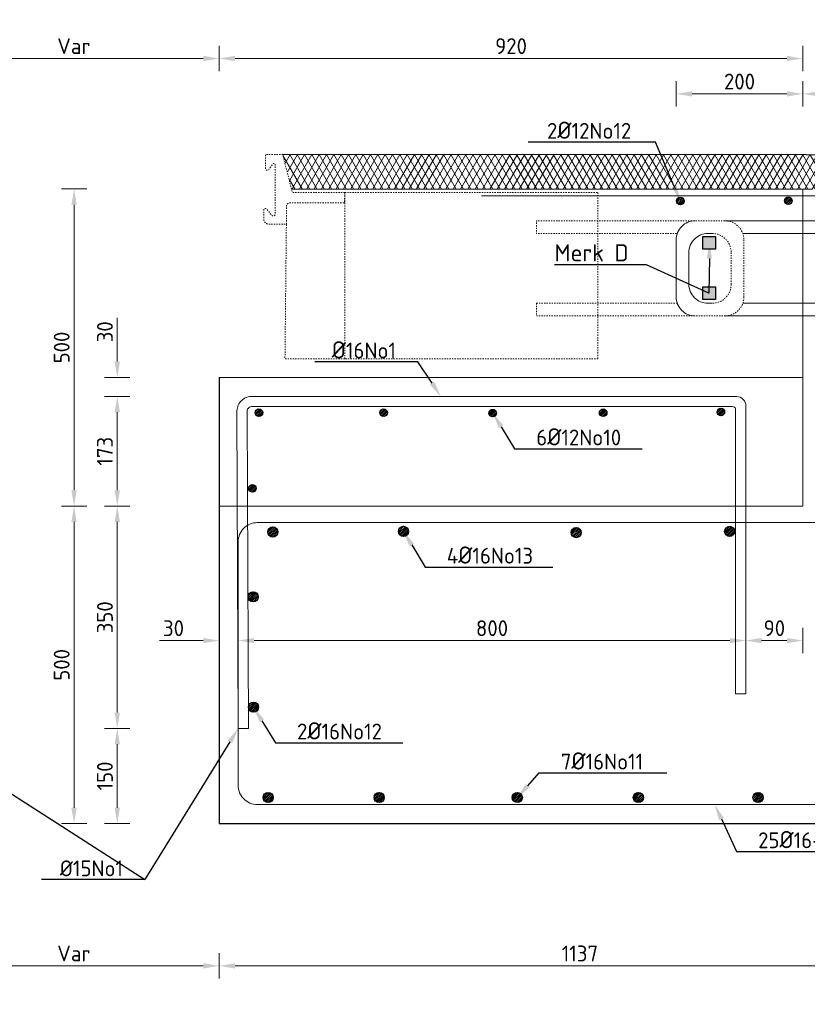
# Model space of a CAD drawing. Header units: millimetres. Extents: x -8028558 to 327273, y -63352 to 83293.
# Tile 79 of 195: x 100842 to 102084, y -21758 to -20205. Entities that reach past the tile are written whole.
import ezdxf
from ezdxf import colors
from ezdxf.entities.mleader import LeaderData, LeaderLine
from ezdxf.math import Vec2, Vec3

# ---------------------------------------------------------------- set-up
doc = ezdxf.new("R2010")
doc.units = ezdxf.units.MM
doc.linetypes.add('NLCS-HIDDEN', pattern=[4, 2, -2])
for name, color, linetype, lineweight in [('B-CO-BC-BETONVORM-AD', 252, 'Continuous', 18), ('B-CO-BC-BETONVORM-GD', 90, 'Continuous', 25), ('B-CO-BC-STORTNAAD-G', 10, 'BC-STORTNAAD', 18), ('B-CO-BC-WAPENING-GD', 130, 'Continuous', 25), ('B-CO-BC-WAPENING_HOOFDWAPENING-G', 170, 'Continuous', 18), ('B-CO-BC-WAPENING_HOOFDWAPENING-GN', 140, 'NLCS-HIDDEN', 13), ('B-CO-SC-STAALVORM-GN', 10, 'NLCS-HIDDEN', 13), ('B-CO-VH-VERHARDING_ASFALT-A', 252, 'Continuous', 18), ('V-CO-BC-BETONVORM-M', 7, 'Continuous', 18), ('X-XX-AL-T25', 7, 'Continuous', 25), ('X-XX-AL-VERWIJZING-T25', 7, 'Continuous', 25)]:
    doc.layers.add(name, color=color, linetype=linetype, lineweight=lineweight)
doc.styles.add('NLCS-ISO-MM10-T25', font='NLCS-ISO.ttf', dxfattribs={"height": 25})
doc.linetypes.add('BC-STORTNAAD', pattern='A,15,-1,[175,NLCS.SHX,S=1,R=0,X=0,Y=0],-1', length=17)
doc.dimstyles.new('NLCS-MM10-T25-PIJL_L0_H0', dxfattribs={"dimscale": 10, "dimtxt": 2.5, "dimasz": 2.5, "dimexe": 2, "dimexo": 2, "dimgap": 0.7, "dimtad": 1, "dimdec": 0, "dimzin": 0, "dimdsep": 46, "dimtxsty": 'NLCS-ISO-MM10-T25', "dimcen": 0, "dimdle": 2, "dimclrd": 256, "dimclre": 256, "dimclrt": 256, "dimadec": 0, "dimazin": 0, "dimtfac": 1, "dimtdec": 3, "dimtofl": 0, "dimtmove": 0, "dimatfit": 3, "dimfxl": 2, "dimfxlon": 1, "dimtfillclr": 256, "dimtolj": 1, "dimtzin": 0, "dimlwd": -1, "dimlwe": -1, "dimarcsym": 0})
pattern_1 = [(45, (-5637.8504, 7203.0579), (-1.414213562, 1.414213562), [])]

# ---------------------------------------------------------------- blocks, each defined once
blk = doc.blocks.new('*D1929')
at = {"layer": 'V-CO-BC-BETONVORM-M', "transparency": 16777216}
for p, q in [((100947.9, -20972.5), (100907.9, -20972.5)), ((100927.9, -21448), (100927.9, -20997.5)), ((100947.9, -21473), (100907.9, -21473))]:
    blk.add_line(p, q, dxfattribs=at)
for points in [[(100923.7, -20997.5), (100932.1, -20997.5), (100927.9, -20972.5)], [(100923.7, -21448), (100932.1, -21448), (100927.9, -21473)]]:
    blk.add_solid(points, dxfattribs=at)
at = {"layer": 'V-CO-BC-BETONVORM-M', "transparency": 16777216, "insert": (100908.4, -21222.8), "char_height": 25, "attachment_point": 5, "rotation": 90, "style": 'NLCS-ISO-MM10-T25'}
blk.add_mtext('\\A1;500', dxfattribs=at)
blk = doc.blocks.new('*D1930')
at = {"layer": 'V-CO-BC-BETONVORM-M', "transparency": 16777216}
for p, q in [((101016, -20799.6), (100976, -20799.6)), ((100996, -20947.5), (100996, -20824.6)), ((101016, -20972.5), (100976, -20972.5))]:
    blk.add_line(p, q, dxfattribs=at)
for points in [[(100991.8, -20824.6), (101000.2, -20824.6), (100996, -20799.6)], [(100991.8, -20947.5), (101000.2, -20947.5), (100996, -20972.5)]]:
    blk.add_solid(points, dxfattribs=at)
at = {"layer": 'V-CO-BC-BETONVORM-M', "transparency": 16777216, "insert": (100976.5, -20886), "char_height": 25, "attachment_point": 5, "rotation": 90, "style": 'NLCS-ISO-MM10-T25'}
blk.add_mtext('\\A1;173', dxfattribs=at)
blk = doc.blocks.new('*D2007')
at = {"layer": 'V-CO-BC-BETONVORM-M', "transparency": 16777216}
for p, q in [((100698.6, -21677.4), (100698.6, -21717.4)), ((101156.6, -21677.4), (101156.6, -21717.4)), ((101131.6, -21697.4), (100723.6, -21697.4))]:
    blk.add_line(p, q, dxfattribs=at)
for points in [[(100723.6, -21693.2), (100723.6, -21701.6), (100698.6, -21697.4)], [(101131.6, -21693.2), (101131.6, -21701.6), (101156.6, -21697.4)]]:
    blk.add_solid(points, dxfattribs=at)
at = {"layer": 'V-CO-BC-BETONVORM-M', "transparency": 16777216, "insert": (100927.6, -21677.9), "char_height": 25, "attachment_point": 5, "style": 'NLCS-ISO-MM10-T25'}
blk.add_mtext('\\A1;Var', dxfattribs=at)
blk = doc.blocks.new('*D2008')
at = {"layer": 'V-CO-BC-BETONVORM-M', "transparency": 16777216}
for p, q in [((101156.6, -21677.4), (101156.6, -21717.4)), ((102293.6, -21677.4), (102293.6, -21717.4)), ((102268.6, -21697.4), (101181.6, -21697.4))]:
    blk.add_line(p, q, dxfattribs=at)
for points in [[(101181.6, -21693.2), (101181.6, -21701.6), (101156.6, -21697.4)], [(102268.6, -21693.2), (102268.6, -21701.6), (102293.6, -21697.4)]]:
    blk.add_solid(points, dxfattribs=at)
at = {"layer": 'V-CO-BC-BETONVORM-M', "transparency": 16777216, "insert": (101725.1, -21677.9), "char_height": 25, "attachment_point": 5, "style": 'NLCS-ISO-MM10-T25'}
blk.add_mtext('\\A1;1137', dxfattribs=at)
blk = doc.blocks.new('*D2009')
at = {"layer": 'V-CO-BC-BETONVORM-M', "transparency": 16777216}
for p, q in [((101016, -21323), (100976, -21323)), ((100996, -21448), (100996, -21348)), ((101016, -21473), (100976, -21473))]:
    blk.add_line(p, q, dxfattribs=at)
for points in [[(100991.8, -21348), (101000.2, -21348), (100996, -21323)], [(100991.8, -21448), (101000.2, -21448), (100996, -21473)]]:
    blk.add_solid(points, dxfattribs=at)
at = {"layer": 'V-CO-BC-BETONVORM-M', "transparency": 16777216, "insert": (100976.5, -21398), "char_height": 25, "attachment_point": 5, "rotation": 90, "style": 'NLCS-ISO-MM10-T25'}
blk.add_mtext('\\A1;150', dxfattribs=at)
blk = doc.blocks.new('*D2011')
at = {"layer": 'V-CO-BC-BETONVORM-M', "transparency": 16777216}
for p, q in [((101156.6, -20286.7), (101156.6, -20246.7)), ((102076.5, -20286.7), (102076.5, -20246.7)), ((102051.5, -20266.7), (101181.6, -20266.7))]:
    blk.add_line(p, q, dxfattribs=at)
for points in [[(101181.6, -20262.5), (101181.6, -20270.8), (101156.6, -20266.7)], [(102051.5, -20262.5), (102051.5, -20270.8), (102076.5, -20266.7)]]:
    blk.add_solid(points, dxfattribs=at)
at = {"layer": 'V-CO-BC-BETONVORM-M', "transparency": 16777216, "insert": (101616.6, -20247.2), "char_height": 25, "attachment_point": 5, "style": 'NLCS-ISO-MM10-T25'}
blk.add_mtext('\\A1;920', dxfattribs=at)
blk = doc.blocks.new('*D2012')
at = {"layer": 'V-CO-BC-BETONVORM-M', "transparency": 16777216}
for p, q in [((101016, -20972.5), (100976, -20972.5)), ((100996, -21298), (100996, -20997.5)), ((101016, -21323), (100976, -21323))]:
    blk.add_line(p, q, dxfattribs=at)
for points in [[(100991.8, -20997.5), (101000.2, -20997.5), (100996, -20972.5)], [(100991.8, -21298), (101000.2, -21298), (100996, -21323)]]:
    blk.add_solid(points, dxfattribs=at)
at = {"layer": 'V-CO-BC-BETONVORM-M', "transparency": 16777216, "insert": (100976.5, -21147.8), "char_height": 25, "attachment_point": 5, "rotation": 90, "style": 'NLCS-ISO-MM10-T25'}
blk.add_mtext('\\A1;350', dxfattribs=at)
blk = doc.blocks.new('*D2013')
at = {"layer": 'V-CO-BC-BETONVORM-M', "transparency": 16777216}
for p, q in [((100996, -20744.6), (100996, -20675.6)), ((101016, -20769.6), (100976, -20769.6)), ((101016, -20799.6), (100976, -20799.6)), ((100996, -20824.6), (100996, -20849.6))]:
    blk.add_line(p, q, dxfattribs=at)
for points in [[(100991.8, -20744.6), (101000.2, -20744.6), (100996, -20769.6)], [(100991.8, -20824.6), (101000.2, -20824.6), (100996, -20799.6)]]:
    blk.add_solid(points, dxfattribs=at)
at = {"layer": 'V-CO-BC-BETONVORM-M', "transparency": 16777216, "insert": (100976.5, -20697.6), "char_height": 25, "attachment_point": 5, "rotation": 90, "style": 'NLCS-ISO-MM10-T25'}
blk.add_mtext('\\A1;30', dxfattribs=at)
blk = doc.blocks.new('*D2014')
at = {"layer": 'V-CO-BC-BETONVORM-M', "transparency": 16777216}
for p, q in [((101186.6, -21204.5), (101186.6, -21164.5)), ((101986.6, -21204.5), (101986.6, -21164.5)), ((101961.6, -21184.5), (101211.6, -21184.5))]:
    blk.add_line(p, q, dxfattribs=at)
for points in [[(101211.6, -21180.4), (101211.6, -21188.7), (101186.6, -21184.5)], [(101961.6, -21180.4), (101961.6, -21188.7), (101986.6, -21184.5)]]:
    blk.add_solid(points, dxfattribs=at)
at = {"layer": 'V-CO-BC-BETONVORM-M', "transparency": 16777216, "insert": (101586.6, -21165), "char_height": 25, "attachment_point": 5, "style": 'NLCS-ISO-MM10-T25'}
blk.add_mtext('\\A1;800', dxfattribs=at)
blk = doc.blocks.new('*D2015')
at = {"layer": 'V-CO-BC-BETONVORM-M', "transparency": 16777216}
for p, q in [((101156.6, -21204.5), (101156.6, -21164.5)), ((101186.6, -21204.5), (101186.6, -21164.5)), ((101131.6, -21184.5), (101062.6, -21184.5)), ((101211.6, -21184.5), (101236.6, -21184.5))]:
    blk.add_line(p, q, dxfattribs=at)
for points in [[(101131.6, -21180.4), (101131.6, -21188.7), (101156.6, -21184.5)], [(101211.6, -21180.4), (101211.6, -21188.7), (101186.6, -21184.5)]]:
    blk.add_solid(points, dxfattribs=at)
at = {"layer": 'V-CO-BC-BETONVORM-M', "transparency": 16777216, "insert": (101084.6, -21165), "char_height": 25, "attachment_point": 5, "style": 'NLCS-ISO-MM10-T25'}
blk.add_mtext('\\A1;30', dxfattribs=at)
blk = doc.blocks.new('*D2016')
at = {"layer": 'V-CO-BC-BETONVORM-M', "transparency": 16777216}
for p, q in [((101986.6, -21164.5), (101986.6, -21204.5)), ((102076.5, -21164.5), (102076.5, -21204.5)), ((102051.5, -21184.5), (102011.6, -21184.5))]:
    blk.add_line(p, q, dxfattribs=at)
for points in [[(102011.6, -21180.4), (102011.6, -21188.7), (101986.6, -21184.5)], [(102051.5, -21180.4), (102051.5, -21188.7), (102076.5, -21184.5)]]:
    blk.add_solid(points, dxfattribs=at)
at = {"layer": 'V-CO-BC-BETONVORM-M', "transparency": 16777216, "insert": (102031.6, -21165), "char_height": 25, "attachment_point": 5, "style": 'NLCS-ISO-MM10-T25'}
blk.add_mtext('\\A1;90', dxfattribs=at)
blk = doc.blocks.new('*D2020')
at = {"layer": 'V-CO-BC-BETONVORM-M', "transparency": 16777216}
for p, q in [((101876.9, -20342.5), (101876.9, -20302.5)), ((102076.5, -20342.5), (102076.5, -20302.5)), ((102051.5, -20322.5), (101901.9, -20322.5))]:
    blk.add_line(p, q, dxfattribs=at)
for points in [[(101901.9, -20318.3), (101901.9, -20326.6), (101876.9, -20322.5)], [(102051.5, -20318.3), (102051.5, -20326.6), (102076.5, -20322.5)]]:
    blk.add_solid(points, dxfattribs=at)
at = {"layer": 'V-CO-BC-BETONVORM-M', "transparency": 16777216, "insert": (101976.7, -20303), "char_height": 25, "attachment_point": 5, "style": 'NLCS-ISO-MM10-T25'}
blk.add_mtext('\\A1;200', dxfattribs=at)
blk = doc.blocks.new('*D1995')
at = {"layer": 'V-CO-BC-BETONVORM-M', "transparency": 16777216}
for p, q in [((102076.5, -20342.5), (102076.5, -20302.5)), ((102696.6, -20342.5), (102696.6, -20302.5)), ((102671.6, -20322.5), (102101.5, -20322.5))]:
    blk.add_line(p, q, dxfattribs=at)
for points in [[(102101.5, -20318.3), (102101.5, -20326.6), (102076.5, -20322.5)], [(102671.6, -20318.3), (102671.6, -20326.6), (102696.6, -20322.5)]]:
    blk.add_solid(points, dxfattribs=at)
at = {"layer": 'V-CO-BC-BETONVORM-M', "transparency": 16777216, "insert": (102386.6, -20303), "char_height": 25, "attachment_point": 5, "style": 'NLCS-ISO-MM10-T25'}
blk.add_mtext('\\A1;620', dxfattribs=at)
blk = doc.blocks.new('*D2001')
at = {"layer": 'V-CO-BC-BETONVORM-M', "transparency": 16777216}
for p, q in [((100698.6, -20286.7), (100698.6, -20246.7)), ((101156.6, -20286.7), (101156.6, -20246.7)), ((101131.6, -20266.7), (100723.6, -20266.7))]:
    blk.add_line(p, q, dxfattribs=at)
for points in [[(100723.6, -20262.5), (100723.6, -20270.8), (100698.6, -20266.7)], [(101131.6, -20262.5), (101131.6, -20270.8), (101156.6, -20266.7)]]:
    blk.add_solid(points, dxfattribs=at)
at = {"layer": 'V-CO-BC-BETONVORM-M', "transparency": 16777216, "insert": (100927.6, -20247.2), "char_height": 25, "attachment_point": 5, "style": 'NLCS-ISO-MM10-T25'}
blk.add_mtext('\\A1;Var', dxfattribs=at)
blk = doc.blocks.new('*D2002')
at = {"layer": 'V-CO-BC-BETONVORM-M', "transparency": 16777216}
for p, q in [((100947.9, -20472.2), (100907.9, -20472.2)), ((100927.9, -20947.5), (100927.9, -20497.2)), ((100947.9, -20972.5), (100907.9, -20972.5))]:
    blk.add_line(p, q, dxfattribs=at)
for points in [[(100923.7, -20497.2), (100932.1, -20497.2), (100927.9, -20472.2)], [(100923.7, -20947.5), (100932.1, -20947.5), (100927.9, -20972.5)]]:
    blk.add_solid(points, dxfattribs=at)
at = {"layer": 'V-CO-BC-BETONVORM-M', "transparency": 16777216, "insert": (100908.4, -20722.4), "char_height": 25, "attachment_point": 5, "rotation": 90, "style": 'NLCS-ISO-MM10-T25'}
blk.add_mtext('\\A1;500', dxfattribs=at)

msp = doc.modelspace()

# ---------------------------------------------------------------- hatches: boundary and pattern name
at = {"layer": 'B-CO-BC-BETONVORM-AD'}
h = msp.add_hatch(dxfattribs=at)
h.set_pattern_fill('ACO-BETON_GEWAPEND', color=256, pattern_type=2)
h.set_pattern_definition([(45, (-6820.5602, 7247.9007), (-1.414213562, 1.414213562), [])])
edge = h.paths.add_edge_path()
edge.add_arc((101883.4, -20491.3), 6, 0, 360)
h = msp.add_hatch(dxfattribs=at)
h.set_pattern_fill('ACO-BETON_GEWAPEND', color=256, pattern_type=2)
h.set_pattern_definition([(45, (-6990.9193, 7248.1163), (-1.414213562, 1.414213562), [])])
edge = h.paths.add_edge_path()
edge.add_arc((102053.8, -20491.1), 6, 0, 360)
h = msp.add_hatch(dxfattribs=at)
h.set_pattern_fill('ACO-BETON_GEWAPEND', color=256, pattern_type=2)
h.set_pattern_definition([(45, (-6550.105, 6914.0308), (-1.414213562, 1.414213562), [])])
edge = h.paths.add_edge_path()
edge.add_arc((101219.2, -20825.2), 6, 0, 360)
h = msp.add_hatch(dxfattribs=at)
h.set_pattern_fill('ACO-BETON_GEWAPEND', color=256, pattern_type=2)
h.set_pattern_definition([(45, (-6353.512, 6914.0308), (-1.414213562, 1.414213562), [])])
edge = h.paths.add_edge_path()
edge.add_arc((101415.8, -20825.2), 6, 0, 360)
h = msp.add_hatch(dxfattribs=at)
h.set_pattern_fill('ACO-BETON_GEWAPEND', color=256, pattern_type=2)
h.set_pattern_definition([(45, (-6007.4835, 6913.979), (-1.414213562, 1.414213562), [])])
edge = h.paths.add_edge_path()
edge.add_arc((101761.8, -20825.3), 6, 0, 360)
h = msp.add_hatch(dxfattribs=at)
h.set_pattern_fill('ACO-BETON_GEWAPEND', color=256, pattern_type=2)
h.set_pattern_definition([(45, (-5822.0125, 6915.2522), (-1.414213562, 1.414213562), [])])
edge = h.paths.add_edge_path()
edge.add_arc((101947.3, -20824), 6, 0, 360)
h = msp.add_hatch(dxfattribs=at)
h.set_pattern_fill('ACO-BETON_GEWAPEND', color=256, pattern_type=2)
h.set_pattern_definition([(45, (-6181.4815, 6913.342), (-1.414213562, 1.414213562), [])])
edge = h.paths.add_edge_path()
edge.add_arc((101587.8, -20825.9), 6, 0, 360)
h = msp.add_hatch(dxfattribs=at)
h.set_pattern_fill('ACO-BETON_GEWAPEND', color=256, pattern_type=2)
h.set_pattern_definition([(45, (-6560.1935, 6794.6811), (-1.414213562, 1.414213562), [])])
edge = h.paths.add_edge_path()
edge.add_arc((101209.1, -20944.6), 6, 0, 360)
h = msp.add_hatch(dxfattribs=at)
h.set_pattern_fill('ACO-BETON_GEWAPEND', color=256, pattern_type=2)
h.set_pattern_definition(pattern_1)
h.paths.add_polyline_path([(101249.3, -21013.3, 1), (101233.3, -21013.3, 1)])
h = msp.add_hatch(dxfattribs=at)
h.set_pattern_fill('ACO-BETON_GEWAPEND', color=256, pattern_type=2)
h.set_pattern_definition([(45, (-5580.3394, 7203.0579), (-1.414213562, 1.414213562), [])])
h.paths.add_polyline_path([(101455, -21012.3, 1), (101439, -21012.3, 1)])
h = msp.add_hatch(dxfattribs=at)
h.set_pattern_fill('ACO-BETON_GEWAPEND', color=256, pattern_type=2)
h.set_pattern_definition(pattern_1)
h.paths.add_polyline_path([(101969.2, -21012.3, 1), (101953.2, -21012.3, 1)])
h = msp.add_hatch(dxfattribs=at)
h.set_pattern_fill('ACO-BETON_GEWAPEND', color=256, pattern_type=2)
h.set_pattern_definition([(45, (-5729.6178, 7203.0579), (-1.414213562, 1.414213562), [])])
h.paths.add_polyline_path([(101727.2, -21014.3, 1), (101711.2, -21014.3, 1)])
h = msp.add_hatch(dxfattribs=at)
h.set_pattern_fill('ACO-BETON_GEWAPEND', color=256, pattern_type=2)
h.set_pattern_definition([(45, (-5625.4218, 7203.0579), (-1.414213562, 1.414213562), [])])
h.paths.add_polyline_path([(101218.3, -21115.4, 1), (101202.3, -21115.4, 1)])
h = msp.add_hatch(dxfattribs=at)
h.set_pattern_fill('ACO-BETON_GEWAPEND', color=256, pattern_type=2)
h.set_pattern_definition([(45, (-5624.9137, 7203.0579), (-1.414213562, 1.414213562), [])])
h.paths.add_polyline_path([(101218.8, -21289.5, 1), (101202.8, -21289.5, 1)])
h = msp.add_hatch(dxfattribs=at)
h.set_pattern_fill('ACO-BETON_GEWAPEND', color=256, pattern_type=2)
h.set_pattern_definition(pattern_1)
h.paths.add_polyline_path([(101241.9, -21432, 1), (101225.9, -21432, 1)])
h = msp.add_hatch(dxfattribs=at)
h.set_pattern_fill('ACO-BETON_GEWAPEND', color=256, pattern_type=2)
h.set_pattern_definition([(45, (-5602.2723, 7203.0579), (-1.414213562, 1.414213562), [])])
h.paths.add_polyline_path([(101416.7, -21432, 1), (101400.7, -21432, 1)])
h = msp.add_hatch(dxfattribs=at)
h.set_pattern_fill('ACO-BETON_GEWAPEND', color=256, pattern_type=2)
h.set_pattern_definition([(45, (-5552.5803, 7203.0579), (-1.414213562, 1.414213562), [])])
h.paths.add_polyline_path([(101634.5, -21432, 1), (101618.5, -21432, 1)])
h = msp.add_hatch(dxfattribs=at)
h.set_pattern_fill('ACO-BETON_GEWAPEND', color=256, pattern_type=2)
h.set_pattern_definition([(45, (-5694.74, 7203.0579), (-1.414213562, 1.414213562), [])])
h.paths.add_polyline_path([(101825.3, -21432, 1), (101809.3, -21432, 1)])
h = msp.add_hatch(dxfattribs=at)
h.set_pattern_fill('ACO-BETON_GEWAPEND', color=256, pattern_type=2)
h.set_pattern_definition([(45, (-5680.6365, 7203.0579), (-1.414213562, 1.414213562), [])])
h.paths.add_polyline_path([(102013.9, -21432, 1), (101997.9, -21432, 1)])
at = {"layer": 'B-CO-VH-VERHARDING_ASFALT-A'}
h = msp.add_hatch(dxfattribs=at)
h.set_pattern_fill('AVH-ASFALT', color=256, scale=10, pattern_type=2)
h.set_pattern_definition([(60, (100049.815, -12928.484), (-8.660254, 5), []), (120, (100049.815, -12928.484), (-8.660254, -5), [])])
h.paths.add_polyline_path([(99764.6, -20472.6), (99789, -20418.6), (98948.6, -20419), (98948.6, -20472.6)])
h.paths.add_polyline_path([(99789, -20418.6), (99764.6, -20472.6), (100584.7, -20472.2), (100598.4, -20418.1), (100134.9, -20418.4), (99870.6, -20418.6)])
h.paths.add_polyline_path([(99870.6, -20418.6), (100134.9, -20418.4), (100129.8, -20418.4)], flags=16)
h.paths.add_polyline_path([(101256.7, -20418.1), (101271.7, -20472.4), (102066.2, -20418.6)])
h.paths.add_polyline_path([(102906.6, -20472.9), (102906.6, -20419), (102066.2, -20418.6), (101271.7, -20472.4), (102090.5, -20472.6)])
at = {"layer": 'X-XX-AL-T25', "true_color": 0x636466}
h = msp.add_hatch(color=251, dxfattribs=at)
h.dxf.hatch_style = 1
h.paths.add_polyline_path([(101918.7, -20547.2), (101938.7, -20547.2), (101938.7, -20567.2), (101918.7, -20567.2)])
h = msp.add_hatch(color=251, dxfattribs=at)
h.dxf.hatch_style = 1
h.paths.add_polyline_path([(101918.7, -20626.6), (101938.7, -20626.6), (101938.7, -20646.6), (101918.7, -20646.6)])

# ---------------------------------------------------------------- linework, layer by layer
at = {"layer": 'B-CO-BC-BETONVORM-GD'}
msp.add_line((101156.6, -20769.6), (101156.6, -20972.5), dxfattribs=at)
at = {"layer": 'B-CO-BC-BETONVORM-GD', "flags": 128}
for points in [[(102906.6, -20419), (101256.7, -20418.1)], [(101270.5, -20472.2), (102090.5, -20472.6)], [(101156.6, -20972.5), (101156.6, -21473)], [(101156.6, -21473), (102293.6, -21473)]]:
    msp.add_lwpolyline(points, dxfattribs=at)
at = {"layer": 'B-CO-BC-BETONVORM-GD', "ltscale": 500, "flags": 128}
msp.add_lwpolyline([(101156.6, -21473), (101186.6, -21473)], dxfattribs=at)
at = {"layer": 'B-CO-BC-STORTNAAD-G'}
msp.add_line((102076.5, -20769.6), (101156.6, -20769.6), dxfattribs=at)
at = {"layer": 'B-CO-BC-STORTNAAD-G', "flags": 128}
for points in [[(102076.5, -20472.6), (102076.5, -20731.1)], [(102076.5, -20731.1), (102076.5, -20972.5), (101156.6, -20972.5)]]:
    msp.add_lwpolyline(points, dxfattribs=at)
at = {"layer": 'B-CO-BC-WAPENING-GD'}
for points in [[(101938.7, -20567.2), (101918.7, -20567.2), (101918.7, -20547.2), (101938.7, -20547.2)], [(101938.7, -20646.6), (101918.7, -20646.6), (101918.7, -20626.6), (101938.7, -20626.6)]]:
    msp.add_lwpolyline(points, close=True, dxfattribs=at)
for centre, radius in [((101883.4, -20491.3), 6), ((102053.8, -20491.1), 6), ((101219.2, -20825.2), 6), ((101415.8, -20825.2), 6), ((101761.8, -20825.3), 6), ((101947.3, -20824), 6), ((101587.8, -20825.9), 6), ((101209.1, -20944.6), 6), ((101241.3, -21013.3), 8), ((101447, -21012.3), 8), ((101961.2, -21012.3), 8), ((101719.2, -21014.3), 8), ((101210.3, -21115.4), 8), ((101210.8, -21289.5), 8), ((101233.9, -21432), 8), ((101408.7, -21432), 8), ((101626.5, -21432), 8), ((101817.3, -21432), 8), ((102005.9, -21432), 8)]:
    msp.add_circle(centre, radius, dxfattribs=at)
at = {"layer": 'B-CO-BC-WAPENING_HOOFDWAPENING-G', "flags": 128}
for points in [[(102394.5, -20483.1), (101569.9, -20483.1)], [(101953.6, -20522.6), (102696.6, -20522.6), (102696.6, -20542.6), (101981.9, -20542.6)], [(101876.9, -20642.6), (101876.9, -20552.6)], [(101926.9, -20542.6), (101933.6, -20542.6)], [(101896.9, -20572.6), (101896.9, -20622.6)], [(101933.6, -20652.6), (101926.9, -20652.6)], [(101981.9, -20652.6), (102696.6, -20652.6), (102696.6, -20672.6), (101953.6, -20672.6)], [(101208.9, -20799.6), (101972.2, -20799.6)], [(101208.9, -20815.6), (101965.6, -20815.6)], [(101970.6, -20819.2), (101970.6, -21268.7)], [(101986.6, -20814.8), (101986.6, -21268.7)], [(101184.6, -20822), (101186.6, -21323), (101202.6, -21323), (101200.6, -20822.6)], [(101216.6, -21443), (102658.5, -21443)]]:
    msp.add_lwpolyline(points, dxfattribs=at)
for points in [[(101876.9, -20552.6, -0.414214), (101906.9, -20522.6)], [(101896.9, -20572.6, -0.414214), (101926.9, -20542.6)], [(101926.9, -20652.6, -0.414214), (101896.9, -20622.6)], [(101906.9, -20672.6, -0.414214), (101876.9, -20642.6)], [(101208.9, -20799.6, 0.416681), (101184.6, -20822)], [(101986.6, -20814.8, 0.426822), (101972.2, -20799.6)], [(101208.9, -20815.6, 0.440091), (101200.6, -20822.6)], [(102479.1, -20998.5), (101216.6, -20998.5, 0.414214), (101186.6, -21028.5), (101186.6, -21413)], [(101186.6, -21413, 0.414214), (101216.6, -21443)]]:
    msp.add_lwpolyline(points, format="xyb", dxfattribs=at)
at = {"layer": 'B-CO-BC-WAPENING_HOOFDWAPENING-G', "ltscale": 500, "flags": 128}
msp.add_lwpolyline([(101970.6, -20819.2, 0.324783), (101965.6, -20815.6)], format="xyb", dxfattribs=at)
msp.add_lwpolyline([(101986.6, -21268.7), (101970.6, -21268.7)], dxfattribs=at)
at = {"layer": 'B-CO-BC-WAPENING_HOOFDWAPENING-GN', "flags": 128}
for points in [[(101953.6, -20522.6), (101656.5, -20522.6), (101656.5, -20542.6), (101878.7, -20542.6)], [(101983.6, -20642.6), (101983.6, -20552.6)], [(101963.6, -20572.6), (101963.6, -20622.6)], [(101878.7, -20652.6), (101656.5, -20652.6)], [(101656.5, -20652.6), (101656.5, -20672.6)], [(101656.5, -20672.6), (101953.6, -20672.6)]]:
    msp.add_lwpolyline(points, dxfattribs=at)
for points in [[(101953.6, -20522.6, -0.414214), (101983.6, -20552.6)], [(101933.6, -20542.6, -0.414214), (101963.6, -20572.6)], [(101963.6, -20622.6, -0.414214), (101933.6, -20652.6)], [(101983.6, -20642.6, -0.414214), (101953.6, -20672.6)]]:
    msp.add_lwpolyline(points, format="xyb", dxfattribs=at)
at = {"layer": 'B-CO-SC-STAALVORM-GN', "flags": 128}
msp.add_lwpolyline([(101354.6, -20478), (101272, -20478), (101256.7, -20418.1), (101229.6, -20418.1), (101229.6, -20440.1, 0.752271), (101234.9, -20441.6), (101240.7, -20433.3, -0.554672), (101245.1, -20433.5), (101245.1, -20511.6, -0.596279), (101239.9, -20514.4), (101231.5, -20504.1, 0.565379), (101226.9, -20504.8), (101226.9, -20519.8, 0.441118), (101235.9, -20528), (101262.5, -20528), (101262.5, -20499.9, -0.438127), (101268.4, -20494.4), (101354.1, -20494.4), (101354.6, -20478)], format="xyb", dxfattribs=at)
at = {"layer": 'B-CO-SC-STAALVORM-GN'}
msp.add_lwpolyline([(101753.6, -20478), (101753.6, -20740.3), (101354.6, -20740.3), (101354.6, -20478)], close=True, dxfattribs=at)
at = {"layer": 'B-CO-SC-STAALVORM-GN', "flags": 128}
msp.add_lwpolyline([(101354.6, -20740.3), (101260.3, -20740.3), (101262.5, -20528)], dxfattribs=at)

# ---------------------------------------------------------------- dimensions: what is measured, and where the dimension line sits
at = {"layer": 'V-CO-BC-BETONVORM-M'}
for base, p1, p2, picture, middle in [((100698.6, -20266.7), (101156.6, -20972.5), (100698.6, -20769.6), '*D2001', (100927.6, -20247.2)), ((100698.6, -21697.4), (101156.6, -21473), (100698.6, -21473), '*D2007', (100927.6, -21677.9))]:
    dim = msp.add_linear_dim(base=base, p1=p1, p2=p2, text='Var', dimstyle='NLCS-MM10-T25-PIJL_L0_H0', dxfattribs=at)
    dim.commit()
    dim.dimension.update_dxf_attribs({"geometry": picture, "text_midpoint": middle})
for base, p1, p2, picture, middle in [((101156.6, -20266.7), (102076.5, -20972.5), (101156.6, -20972.5), '*D2011', (101616.6, -20247.2)), ((101986.6, -21184.5), (102076.5, -20972.5), (101986.6, -20972.5), '*D2016', (102031.6, -21165)), ((101156.6, -21184.5), (101186.6, -21323), (101156.6, -21323.4), '*D2015', (101084.6, -21165)), ((101186.6, -21184.5), (101986.6, -21261.2), (101186.6, -21323), '*D2014', (101586.6, -21165)), ((101156.6, -21697.4), (102293.6, -21473), (101156.6, -21473), '*D2008', (101725.1, -21677.9))]:
    dim = msp.add_linear_dim(base=base, p1=p1, p2=p2, dimstyle='NLCS-MM10-T25-PIJL_L0_H0', dxfattribs=at)
    dim.commit()
    dim.dimension.update_dxf_attribs({"geometry": picture, "text_midpoint": middle})
for base, p1, p2, angle, picture, middle in [((101876.9, -20322.5), (102076.5, -20472.6), (101876.9, -20597.6), 180, '*D2020', (101976.7, -20303)), ((102076.5, -20322.5), (102696.6, -20532.6), (102076.5, -20597.6), 180, '*D1995', (102386.6, -20303)), ((100927.9, -20472.2), (101156.6, -20972.5), (101349.9, -20472.2), 90, '*D2002', (100908.4, -20722.4)), ((100996, -20769.6), (101230, -20799.6), (101156.6, -20769.6), 90, '*D2013', (100976.5, -20697.6)), ((100996, -20799.6), (101156.6, -20972.5), (101590.5, -20799.6), 90, '*D1930', (100976.5, -20886)), ((100927.8852, -20972.5213), (101156.5988, -21473.0109), (101156.5988, -20972.5213), 90, '*D1929', (100908.3852, -21222.7661)), ((100995.9938, -20972.5213), (101156.5988, -21323.0109), (101156.5988, -20972.5213), 90, '*D2012', (100976.4938, -21147.7661)), ((100996, -21323), (101156.6, -21473), (101186.6, -21323), 90, '*D2009', (100976.5, -21398))]:
    dim = msp.add_linear_dim(base=base, p1=p1, p2=p2, angle=angle, dimstyle='NLCS-MM10-T25-PIJL_L0_H0', dxfattribs=at)
    dim.commit()
    dim.dimension.update_dxf_attribs({"geometry": picture, "text_midpoint": middle})

# ---------------------------------------------------------------- leaders
at = {"layer": 'X-XX-AL-VERWIJZING-T25'}
ml = msp.add_multileader_mtext('Standard', dxfattribs=at)
ml.set_content('Merk B', color=256, style='NLCS-ISO-MM10-T25')
ml.set_leader_properties(color=256, linetype='ByLayer', lineweight=-1)
ml.build(insert=Vec2(0, 0))
ml.multileader.update_dxf_attribs({"text_left_attachment_type": 5, "text_right_attachment_type": 5, "dogleg_length": 25, "arrow_head_size": 25})
ctx = ml.context
ctx.base_point, ctx.char_height, ctx.arrow_head_size, ctx.landing_gap_size, ctx.plane_origin = Vec3(137517.8, -36029.7), 25, 25, 9, Vec3(137783.2, -36013.1)
ctx.left_attachment, ctx.right_attachment = 5, 5
notes = []
notes.append((ctx, [(0, (0, 0, 0), (0, 0), (1, 0), 1, [])]))
ctx.mtext.insert, ctx.mtext.flow_direction = Vec3(137526.8, -35999.7), 5
ml = msp.add_multileader_mtext('Standard', dxfattribs=at)
ml.set_content('2{\\H1.08333x;Ø}12No12', color=256, style='NLCS-ISO-MM10-T25')
ml.set_leader_properties(color=256, linetype='ByLayer', lineweight=-1)
ml.build(insert=Vec2(0, 0))
ml.multileader.update_dxf_attribs({"text_left_attachment_type": 5, "text_right_attachment_type": 5, "dogleg_length": 25, "arrow_head_size": 25})
ctx = ml.context
ctx.base_point, ctx.char_height, ctx.arrow_head_size, ctx.landing_gap_size, ctx.plane_origin = Vec3(101664.3, -20398.7), 25, 25, 9, Vec3(101742, -20503.7)
ctx.left_attachment, ctx.right_attachment = 5, 5
notes.append((ctx, [(1, (1, 1, 0), (101844.4, -20398.7), (-1, 0), 25, [(0, [(101883.4, -20491.3)], 0, [])])]))
ctx.mtext.insert, ctx.mtext.flow_direction = Vec3(101673.3, -20366.2), 5
ml = msp.add_multileader_mtext('Standard', dxfattribs=at)
ml.set_content('{\\H1.08333x;Merk D}', color=256, style='NLCS-ISO-MM10-T25')
ml.set_leader_properties(color=256, linetype='ByLayer', lineweight=-1)
ml.build(insert=Vec2(0, 0))
ml.multileader.update_dxf_attribs({"text_left_attachment_type": 5, "text_right_attachment_type": 5, "dogleg_length": 25, "arrow_head_size": 25})
ctx = ml.context
ctx.base_point, ctx.char_height, ctx.arrow_head_size, ctx.landing_gap_size, ctx.plane_origin = Vec3(101676.2, -20592), 25, 25, 9, Vec3(102154.2, -20569.3)
ctx.left_attachment, ctx.right_attachment = 5, 5
notes.append((ctx, [(1, (1, 1, 0), (101830.2, -20592), (-1, 0), 25, [(1, [(101929.5, -20556.8), (101928.4, -20636.7)], 0, [])])]))
ctx.mtext.insert, ctx.mtext.flow_direction = Vec3(101685.2, -20559.5), 5
ml = msp.add_multileader_mtext('Standard', dxfattribs=at)
ml.set_content('{\\H1.08333x;Ø}16No1', color=256, style='NLCS-ISO-MM10-T25')
ml.set_leader_properties(color=256, linetype='ByLayer', lineweight=-1)
ml.build(insert=Vec2(0, 0))
ml.multileader.update_dxf_attribs({"text_left_attachment_type": 5, "text_right_attachment_type": 5, "dogleg_length": 25, "arrow_head_size": 25})
ctx = ml.context
ctx.base_point, ctx.char_height, ctx.arrow_head_size, ctx.landing_gap_size, ctx.plane_origin = Vec3(101325, -20745), 25, 25, 9, Vec3(101404.4, -20847.8)
ctx.left_attachment, ctx.right_attachment = 5, 5
notes.append((ctx, [(1, (1, 1, 0), (101469.9, -20745), (-1, 0), 25, [(0, [(101506, -20799.6)], 0, [])])]))
ctx.mtext.insert, ctx.mtext.flow_direction = Vec3(101334, -20712.5), 5
ml = msp.add_multileader_mtext('Standard', dxfattribs=at)
ml.set_content('6{\\H1.08333x;Ø}12No10', color=256, style='NLCS-ISO-MM10-T25')
ml.set_leader_properties(color=256, linetype='ByLayer', lineweight=-1)
ml.build(insert=Vec2(0, 0))
ml.multileader.update_dxf_attribs({"text_left_attachment_type": 5, "text_right_attachment_type": 5, "dogleg_length": 25, "arrow_head_size": 25})
ctx = ml.context
ctx.base_point, ctx.char_height, ctx.arrow_head_size, ctx.landing_gap_size, ctx.plane_origin = Vec3(101647.3, -20882.2), 25, 25, 9, Vec3(101774, -20874.7)
ctx.left_attachment, ctx.right_attachment = 5, 5
notes.append((ctx, [(1, (1, 1, 0), (101622.3, -20882.2), (1, 0), 25, [(0, [(101587.8, -20825.9)], 0, [])])]))
ctx.mtext.insert, ctx.mtext.flow_direction = Vec3(101656.3, -20849.7), 5
ml = msp.add_multileader_mtext('Standard', dxfattribs=at)
ml.set_content('4{\\H1.08333x;Ø}16No13', color=256, style='NLCS-ISO-MM10-T25')
ml.set_leader_properties(color=256, linetype='ByLayer', lineweight=-1)
ml.build(insert=Vec2(0, 0))
ml.multileader.update_dxf_attribs({"text_left_attachment_type": 5, "text_right_attachment_type": 5, "dogleg_length": 25, "arrow_head_size": 25})
ctx = ml.context
ctx.base_point, ctx.char_height, ctx.arrow_head_size, ctx.landing_gap_size, ctx.plane_origin = Vec3(101506.4, -21068.6), 25, 25, 9, Vec3(101633.1, -21061.1)
ctx.left_attachment, ctx.right_attachment = 5, 5
notes.append((ctx, [(1, (1, 1, 0), (101481.4, -21068.6), (1, 0), 25, [(0, [(101447, -21012.3)], 0, [])])]))
ctx.mtext.insert, ctx.mtext.flow_direction = Vec3(101515.4, -21036.1), 5
ml = msp.add_multileader_mtext('Standard', dxfattribs=at)
ml.set_content('2{\\H1.08333x;Ø}16No12', color=256, style='NLCS-ISO-MM10-T25')
ml.set_leader_properties(color=256, linetype='ByLayer', lineweight=-1)
ml.build(insert=Vec2(0, 0))
ml.multileader.update_dxf_attribs({"text_left_attachment_type": 5, "text_right_attachment_type": 5, "dogleg_length": 25, "arrow_head_size": 25})
ctx = ml.context
ctx.base_point, ctx.char_height, ctx.arrow_head_size, ctx.landing_gap_size, ctx.plane_origin = Vec3(101270.3, -21345.8), 25, 25, 9, Vec3(101397, -21338.3)
ctx.left_attachment, ctx.right_attachment = 5, 5
notes.append((ctx, [(1, (1, 1, 0), (101245.3, -21345.8), (1, 0), 25, [(0, [(101210.8, -21289.5)], 0, [])])]))
ctx.mtext.insert, ctx.mtext.flow_direction = Vec3(101279.3, -21313.3), 5
ml = msp.add_multileader_mtext('Standard', dxfattribs=at)
ml.set_content('Ø15No1', color=256, style='NLCS-ISO-MM10-T25')
ml.set_leader_properties(color=256, linetype='ByLayer', lineweight=-1)
ml.build(insert=Vec2(0, 0))
ml.multileader.update_dxf_attribs({"text_left_attachment_type": 5, "text_right_attachment_type": 5, "dogleg_length": 25, "arrow_head_size": 25})
ctx = ml.context
ctx.base_point, ctx.char_height, ctx.arrow_head_size, ctx.landing_gap_size, ctx.plane_origin = Vec3(100896.4, -21561.2), 25, 25, 9, Vec3(100668.6, -21323)
ctx.left_attachment, ctx.right_attachment = 5, 5
notes.append((ctx, [(1, (1, 1, 0), (101039.4, -21561.2), (-1, 0), 25, [(0, [(100668.6, -21323)], 0, []), (1, [(101186.6, -21323)], 0, [])])]))
ctx.mtext.insert, ctx.mtext.flow_direction = Vec3(100905.4, -21531.2), 5
ml = msp.add_multileader_mtext('Standard', dxfattribs=at)
ml.set_content('7{\\H1.08333x;Ø}16No11', color=256, style='NLCS-ISO-MM10-T25')
ml.set_leader_properties(color=256, linetype='ByLayer', lineweight=-1)
ml.build(insert=Vec2(0, 0))
ml.multileader.update_dxf_attribs({"text_left_attachment_type": 5, "text_right_attachment_type": 5, "dogleg_length": 25, "arrow_head_size": 25})
ctx = ml.context
ctx.base_point, ctx.char_height, ctx.arrow_head_size, ctx.landing_gap_size, ctx.plane_origin = Vec3(101686, -21393.3), 25, 25, 9, Vec3(101812.7, -21480.8)
ctx.left_attachment, ctx.right_attachment = 5, 5
notes.append((ctx, [(1, (1, 1, 0), (101661, -21393.3), (1, 0), 25, [(0, [(101626.5, -21432)], 0, [])])]))
ctx.mtext.insert, ctx.mtext.flow_direction = Vec3(101695, -21360.8), 5
ml = msp.add_multileader_mtext('Standard', dxfattribs=at)
ml.set_content('25{\\H1.08333x;Ø}16-200No10', color=256, style='NLCS-ISO-MM10-T25')
ml.set_leader_properties(color=256, linetype='ByLayer', lineweight=-1)
ml.build(insert=Vec2(0, 0))
ml.multileader.update_dxf_attribs({"text_left_attachment_type": 5, "text_right_attachment_type": 5, "dogleg_length": 25, "arrow_head_size": 25})
ctx = ml.context
ctx.base_point, ctx.char_height, ctx.arrow_head_size, ctx.landing_gap_size, ctx.plane_origin = Vec3(101997, -21517.3), 25, 25, 9, Vec3(102123.7, -21491.9)
ctx.left_attachment, ctx.right_attachment = 5, 5
notes.append((ctx, [(1, (1, 1, 0), (101972, -21517.3), (1, 0), 25, [(0, [(101937.6, -21443)], 0, [])])]))
ctx.mtext.insert, ctx.mtext.flow_direction = Vec3(102006, -21484.8), 5
for ctx, leaders in notes:
    for number, flags, end, landing, length, lines in leaders:
        leader = LeaderData()
        leader.index, (leader.has_last_leader_line, leader.has_dogleg_vector, leader.attachment_direction) = number, flags
        leader.last_leader_point, leader.dogleg_vector, leader.dogleg_length = Vec3(end), Vec3(landing), length
        for number, points, colour, breaks in lines:
            line = LeaderLine()
            line.index, line.vertices, line.color, line.breaks = number, Vec3.list(points), colors.encode_raw_color(colour), breaks
            leader.lines.append(line)
        ctx.leaders.append(leader)

doc.saveas('drawing.dxf')
